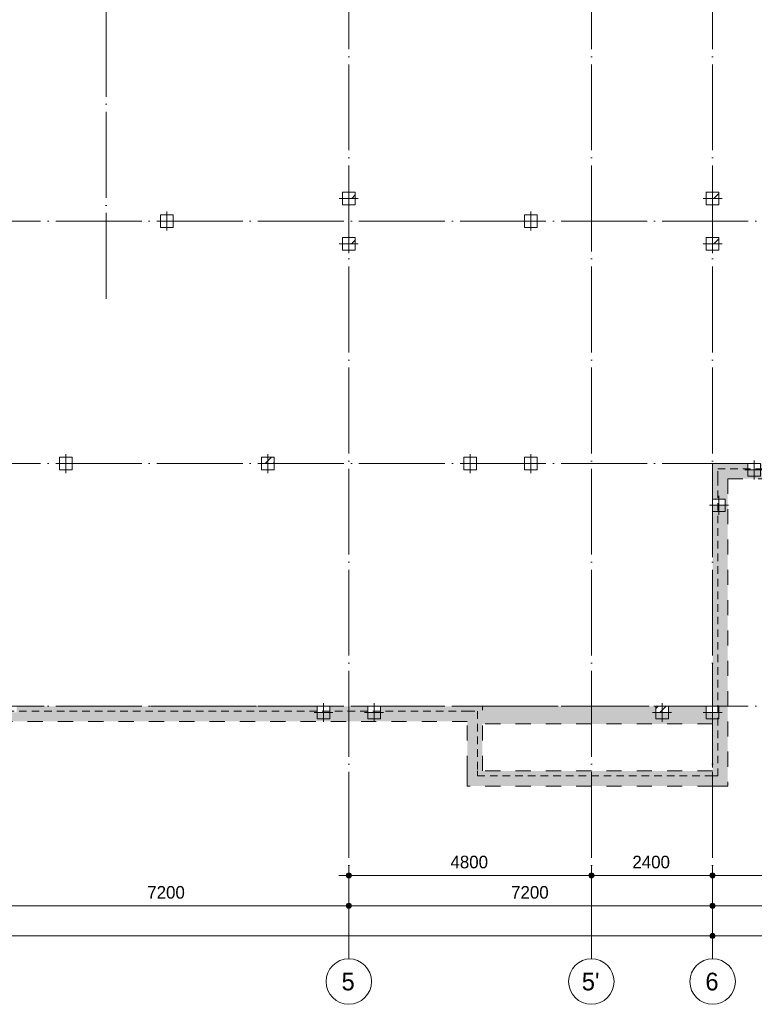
# Model space of a CAD drawing. Header units: millimetres. Extents: x -2900 to 56100, y -900 to 49332.
# Tile 6 of 9: x 27288 to 41825, y -900 to 18586. Entities that reach past the tile are written whole.
import ezdxf

# ---------------------------------------------------------------- set-up
doc = ezdxf.new("R2010")
doc.units = ezdxf.units.MM
for name, pattern in [('WSP_hhidden', [250, 150, -100]), ('WSP_hidden', [600, 300, -300]), ('WSP_stramienlijn', [2000, 1700, -150, 0, -150])]:
    doc.linetypes.add(name, pattern=pattern)
for name, color, linetype, lineweight in [('00_algemeen - 0_25mm', 2, 'Continuous', 18), ('00_maatvoering', 8, 'Continuous', 13), ('00_maatvoering-100', 8, 'Continuous', 13), ('07_stramien', 4, 'Continuous', 13), ('16_funderingsconstructies', 2, 'Continuous', 18), ('28_hoofddraagconstructies - kolommen en liggers', 1, 'Continuous', 13)]:
    doc.layers.add(name, color=color, linetype=linetype, lineweight=lineweight)
doc.layers.add('00_algemeen - beyond', color=9, linetype='Continuous')
doc.styles.add('Revittext', font='txt', dxfattribs={"height": 350})
doc.styles.add('Revittext_1', font='txt', dxfattribs={"height": 250})
doc.dimstyles.new('WSP_25_-_transparant', dxfattribs={"dimscale": 304.8, "dimtxt": 252.223969, "dimasz": 1.312336, "dimexe": 0.656168, "dimexo": 0.0625, "dimgap": 0.213255, "dimtad": 1, "dimdec": 0, "dimzin": 0, "dimdsep": 46, "dimtxsty": 'Revittext_1', "dimblk1": 'DOTSMALL', "dimblk2": 'DOTSMALL', "dimsah": 1, "dimcen": 0.09, "dimdle": 0.656168, "dimazin": 0, "dimtfac": 1, "dimtdec": 4, "dimtix": 1, "dimtmove": 0, "dimatfit": 3, "dimfxl": 0.656168, "dimfxlon": 1, "dimtvp": 1, "dimtolj": 1, "dimtzin": 0, "dimarcsym": 2})
pattern_1 = [(45, (-41000, -4875), (-449.013, 449.013), []), (45, (-40841.25, -4875), (0, 898.026), []), (45, (-41158.75, -4875), (0, 898.026), [])]
pattern_2 = [(45, (-40000, -4875), (-449.013, 449.013), []), (45, (-39841.25, -4875), (0, 898.026), []), (45, (-40158.75, -4875), (0, 898.026), [])]
pattern_3 = [(45, (-30200, -14600), (-449.013, 449.013), []), (45, (-30041.25, -14600), (0, 898.026), []), (45, (-30358.75, -14600), (0, 898.026), [])]
pattern_4 = [(45, (-33800, -15050), (-449.013, 449.013), []), (45, (-33641.25, -15050), (0, 898.026), []), (45, (-33958.75, -15050), (0, 898.026), [])]
pattern_5 = [(45, (-33800, -14150), (-449.013, 449.013), []), (45, (-33641.25, -14150), (0, 898.026), []), (45, (-33958.75, -14150), (0, 898.026), [])]
pattern_6 = [(45, (-36200, -9800), (-449.013, 449.013), []), (45, (-36041.25, -9800), (0, 898.026), []), (45, (-36358.75, -9800), (0, 898.026), [])]
pattern_7 = [(45, (-37400, -14600), (-449.013, 449.013), []), (45, (-37241.25, -14600), (0, 898.026), []), (45, (-37558.75, -14600), (0, 898.026), [])]
pattern_8 = [(45, (-32200, -9800), (-449.013, 449.013), []), (45, (-32041.25, -9800), (0, 898.026), []), (45, (-32358.75, -9800), (0, 898.026), [])]
pattern_9 = [(45, (-41000, -15050), (-449.013, 449.013), []), (45, (-40841.25, -15050), (0, 898.026), []), (45, (-41158.75, -15050), (0, 898.026), [])]
pattern_10 = [(45, (-41000, -14150), (-449.013, 449.013), []), (45, (-40841.25, -14150), (0, 898.026), []), (45, (-41158.75, -14150), (0, 898.026), [])]

# ---------------------------------------------------------------- blocks, each defined once
blk = doc.blocks.new('17_WSP_FD_prefab - fundatiepaal v18-0 - 250x250-V79-palenplan - plot - 100')
at = {"layer": '00_algemeen - 0_25mm', "color": 8}
for p, q in [((-187.5, 0), (187.5, 0)), ((-125, 125), (125, 125)), ((-125, -125), (-125, 125)), ((0, 187.5), (0, -187.5)), ((125, 125), (125, -125)), ((125, -125), (-125, -125))]:
    blk.add_line(p, q, dxfattribs=at)
blk = doc.blocks.new('17_WSP_FD_prefab - fundatiepaal v18-0 - 250x250-V80-palenplan - plot - 100')
at = {"layer": '16_funderingsconstructies', "lineweight": 13}
h = blk.add_hatch(dxfattribs=at)
h.set_pattern_fill('FP_59', color=10, style=0, pattern_type=2)
h.set_pattern_definition([(45, (-34300, -4875), (-449.013, 449.013), []), (45, (-34141.25, -4875), (0, 898.026), []), (45, (-34458.75, -4875), (0, 898.026), [])])
h.paths.add_polyline_path([(0, 0), (125, 0), (125, 125)])
at = {"layer": '00_algemeen - 0_25mm', "color": 8}
for p, q in [((-187.5, 0), (187.5, 0)), ((-125, 125), (125, 125)), ((-125, -125), (-125, 125)), ((0, 187.5), (0, -187.5)), ((125, 125), (125, -125)), ((125, -125), (-125, -125))]:
    blk.add_line(p, q, dxfattribs=at)
blk = doc.blocks.new('17_WSP_FD_prefab - fundatiepaal v18-0 - 250x250-V81-palenplan - plot - 100')
at = {"layer": '16_funderingsconstructies', "lineweight": 13}
h = blk.add_hatch(dxfattribs=at)
h.set_pattern_fill('FP_60', color=10, style=0, pattern_type=2)
h.set_pattern_definition(pattern_1)
h.paths.add_polyline_path([(-125, 0), (0, 0), (-125, 125)])
h = blk.add_hatch(dxfattribs=at)
h.set_pattern_fill('FP_60', color=10, style=0, pattern_type=2)
h.set_pattern_definition(pattern_1)
h.paths.add_polyline_path([(0, 0), (0, 125), (-125, 125)])
h = blk.add_hatch(dxfattribs=at)
h.set_pattern_fill('FP_60', color=10, style=0, pattern_type=2)
h.set_pattern_definition(pattern_1)
h.paths.add_polyline_path([(0, 0), (125, 125), (0, 125)])
at = {"layer": '00_algemeen - 0_25mm', "color": 8}
for p, q in [((-187.5, 0), (187.5, 0)), ((-125, 125), (125, 125)), ((-125, -125), (-125, 125)), ((0, 187.5), (0, -187.5)), ((125, 125), (125, -125)), ((125, -125), (-125, -125))]:
    blk.add_line(p, q, dxfattribs=at)
blk = doc.blocks.new('17_WSP_FD_prefab - fundatiepaal v18-0 - 250x250-V82-palenplan - plot - 100')
at = {"layer": '16_funderingsconstructies', "lineweight": 13}
h = blk.add_hatch(dxfattribs=at)
h.set_pattern_fill('FP_61', color=10, style=0, pattern_type=2)
h.set_pattern_definition(pattern_2)
h.paths.add_polyline_path([(-125, 0), (0, 0), (-125, 125)])
h = blk.add_hatch(dxfattribs=at)
h.set_pattern_fill('FP_61', color=10, style=0, pattern_type=2)
h.set_pattern_definition(pattern_2)
h.paths.add_polyline_path([(0, 0), (0, 125), (-125, 125)])
h = blk.add_hatch(dxfattribs=at)
h.set_pattern_fill('FP_61', color=10, style=0, pattern_type=2)
h.set_pattern_definition(pattern_2)
h.paths.add_polyline_path([(0, 0), (125, 0), (125, 125)])
h = blk.add_hatch(dxfattribs=at)
h.set_pattern_fill('FP_61', color=10, style=0, pattern_type=2)
h.set_pattern_definition(pattern_2)
h.paths.add_polyline_path([(0, 0), (125, 125), (0, 125)])
at = {"layer": '00_algemeen - 0_25mm', "color": 8}
for p, q in [((-187.5, 0), (187.5, 0)), ((-125, 125), (125, 125)), ((-125, -125), (-125, 125)), ((0, 187.5), (0, -187.5)), ((125, 125), (125, -125)), ((125, -125), (-125, -125))]:
    blk.add_line(p, q, dxfattribs=at)
blk = doc.blocks.new('17_WSP_FD_prefab - fundatiepaal v18-0 - 250x250-V83-palenplan - plot - 100')
at = {"layer": '16_funderingsconstructies', "lineweight": 13}
h = blk.add_hatch(dxfattribs=at)
h.set_pattern_fill('FP_62', color=10, style=0, pattern_type=2)
h.set_pattern_definition(pattern_3)
h.paths.add_polyline_path([(-125, 0), (0, 0), (-125, 125)])
h = blk.add_hatch(dxfattribs=at)
h.set_pattern_fill('FP_62', color=10, style=0, pattern_type=2)
h.set_pattern_definition(pattern_3)
h.paths.add_polyline_path([(0, 0), (0, 125), (-125, 125)])
at = {"layer": '00_algemeen - 0_25mm', "color": 8}
for p, q in [((-187.5, 0), (187.5, 0)), ((-125, 125), (125, 125)), ((-125, -125), (-125, 125)), ((0, 187.5), (0, -187.5)), ((125, 125), (125, -125)), ((125, -125), (-125, -125))]:
    blk.add_line(p, q, dxfattribs=at)
blk = doc.blocks.new('17_WSP_FD_prefab - fundatiepaal v18-0 - 250x250-V84-palenplan - plot - 100')
at = {"layer": '16_funderingsconstructies', "lineweight": 13}
h = blk.add_hatch(dxfattribs=at)
h.set_pattern_fill('FP_63', color=10, style=0, pattern_type=2)
h.set_pattern_definition(pattern_4)
h.paths.add_polyline_path([(-125, 0), (0, 0), (-125, 125)])
h = blk.add_hatch(dxfattribs=at)
h.set_pattern_fill('FP_63', color=10, style=0, pattern_type=2)
h.set_pattern_definition(pattern_4)
h.paths.add_polyline_path([(0, 0), (0, 125), (-125, 125)])
h = blk.add_hatch(dxfattribs=at)
h.set_pattern_fill('FP_63', color=10, style=0, pattern_type=2)
h.set_pattern_definition(pattern_4)
h.paths.add_polyline_path([(0, 0), (125, 0), (125, 125)])
h = blk.add_hatch(dxfattribs=at)
h.set_pattern_fill('FP_63', color=10, style=0, pattern_type=2)
h.set_pattern_definition(pattern_4)
h.paths.add_polyline_path([(0, 0), (125, 125), (0, 125)])
at = {"layer": '00_algemeen - 0_25mm', "color": 8}
for p, q in [((-187.5, 0), (187.5, 0)), ((-125, 125), (125, 125)), ((-125, -125), (-125, 125)), ((0, 187.5), (0, -187.5)), ((125, 125), (125, -125)), ((125, -125), (-125, -125))]:
    blk.add_line(p, q, dxfattribs=at)
blk = doc.blocks.new('17_WSP_FD_prefab - fundatiepaal v18-0 - 250x250-V85-palenplan - plot - 100')
at = {"layer": '16_funderingsconstructies', "lineweight": 13}
h = blk.add_hatch(dxfattribs=at)
h.set_pattern_fill('FP_64', color=10, style=0, pattern_type=2)
h.set_pattern_definition(pattern_5)
h.paths.add_polyline_path([(-125, 0), (0, 0), (-125, 125)])
h = blk.add_hatch(dxfattribs=at)
h.set_pattern_fill('FP_64', color=10, style=0, pattern_type=2)
h.set_pattern_definition(pattern_5)
h.paths.add_polyline_path([(0, 0), (0, 125), (-125, 125)])
h = blk.add_hatch(dxfattribs=at)
h.set_pattern_fill('FP_64', color=10, style=0, pattern_type=2)
h.set_pattern_definition(pattern_5)
h.paths.add_polyline_path([(0, 0), (125, 0), (125, 125)])
h = blk.add_hatch(dxfattribs=at)
h.set_pattern_fill('FP_64', color=10, style=0, pattern_type=2)
h.set_pattern_definition(pattern_5)
h.paths.add_polyline_path([(0, 0), (125, 125), (0, 125)])
at = {"layer": '00_algemeen - 0_25mm', "color": 8}
for p, q in [((-187.5, 0), (187.5, 0)), ((-125, 125), (125, 125)), ((-125, -125), (-125, 125)), ((0, 187.5), (0, -187.5)), ((125, 125), (125, -125)), ((125, -125), (-125, -125))]:
    blk.add_line(p, q, dxfattribs=at)
blk = doc.blocks.new('17_WSP_FD_prefab - fundatiepaal v18-0 - 250x250-V86-palenplan - plot - 100')
at = {"layer": '16_funderingsconstructies', "lineweight": 13}
h = blk.add_hatch(dxfattribs=at)
h.set_pattern_fill('FP_65', color=10, style=0, pattern_type=2)
h.set_pattern_definition(pattern_6)
h.paths.add_polyline_path([(-125, 0), (0, 0), (-125, 125)])
h = blk.add_hatch(dxfattribs=at)
h.set_pattern_fill('FP_65', color=10, style=0, pattern_type=2)
h.set_pattern_definition(pattern_6)
h.paths.add_polyline_path([(0, 0), (0, 125), (-125, 125)])
at = {"layer": '00_algemeen - 0_25mm', "color": 8}
for p, q in [((-187.5, 0), (187.5, 0)), ((-125, 125), (125, 125)), ((-125, -125), (-125, 125)), ((0, 187.5), (0, -187.5)), ((125, 125), (125, -125)), ((125, -125), (-125, -125))]:
    blk.add_line(p, q, dxfattribs=at)
blk = doc.blocks.new('17_WSP_FD_prefab - fundatiepaal v18-0 - 250x250-V87-palenplan - plot - 100')
at = {"layer": '16_funderingsconstructies', "lineweight": 13}
h = blk.add_hatch(dxfattribs=at)
h.set_pattern_fill('FP_66', color=10, style=0, pattern_type=2)
h.set_pattern_definition(pattern_7)
h.paths.add_polyline_path([(-125, 0), (0, 0), (-125, 125)])
h = blk.add_hatch(dxfattribs=at)
h.set_pattern_fill('FP_66', color=10, style=0, pattern_type=2)
h.set_pattern_definition(pattern_7)
h.paths.add_polyline_path([(0, 0), (0, 125), (-125, 125)])
at = {"layer": '00_algemeen - 0_25mm', "color": 8}
for p, q in [((-187.5, 0), (187.5, 0)), ((-125, 125), (125, 125)), ((-125, -125), (-125, 125)), ((0, 187.5), (0, -187.5)), ((125, 125), (125, -125)), ((125, -125), (-125, -125))]:
    blk.add_line(p, q, dxfattribs=at)
blk = doc.blocks.new('17_WSP_FD_prefab - fundatiepaal v18-0 - 250x250-V88-palenplan - plot - 100')
at = {"layer": '16_funderingsconstructies', "lineweight": 13}
h = blk.add_hatch(dxfattribs=at)
h.set_pattern_fill('FP_67', color=10, style=0, pattern_type=2)
h.set_pattern_definition([(45, (-37400, -9800), (-449.013, 449.013), []), (45, (-37241.25, -9800), (0, 898.026), []), (45, (-37558.75, -9800), (0, 898.026), [])])
h.paths.add_polyline_path([(0, 0), (125, 0), (125, 125)])
at = {"layer": '00_algemeen - 0_25mm', "color": 8}
for p, q in [((-187.5, 0), (187.5, 0)), ((-125, 125), (125, 125)), ((-125, -125), (-125, 125)), ((0, 187.5), (0, -187.5)), ((125, 125), (125, -125)), ((125, -125), (-125, -125))]:
    blk.add_line(p, q, dxfattribs=at)
blk = doc.blocks.new('17_WSP_FD_prefab - fundatiepaal v18-0 - 250x250-V89-palenplan - plot - 100')
at = {"layer": '00_algemeen - 0_25mm', "color": 8}
for p, q in [((-187.5, 0), (187.5, 0)), ((-125, 125), (125, 125)), ((-125, -125), (-125, 125)), ((0, 187.5), (0, -187.5)), ((125, 125), (125, -125)), ((125, -125), (-125, -125))]:
    blk.add_line(p, q, dxfattribs=at)
blk = doc.blocks.new('17_WSP_FD_prefab - fundatiepaal v18-0 - 250x250-V90-palenplan - plot - 100')
at = {"layer": '16_funderingsconstructies', "lineweight": 13}
h = blk.add_hatch(dxfattribs=at)
h.set_pattern_fill('FP_68', color=10, style=0, pattern_type=2)
h.set_pattern_definition(pattern_8)
h.paths.add_polyline_path([(-125, 0), (0, 0), (-125, 125)])
h = blk.add_hatch(dxfattribs=at)
h.set_pattern_fill('FP_68', color=10, style=0, pattern_type=2)
h.set_pattern_definition(pattern_8)
h.paths.add_polyline_path([(0, 0), (0, 125), (-125, 125)])
h = blk.add_hatch(dxfattribs=at)
h.set_pattern_fill('FP_68', color=10, style=0, pattern_type=2)
h.set_pattern_definition(pattern_8)
h.paths.add_polyline_path([(0, 0), (125, 0), (125, 125)])
h = blk.add_hatch(dxfattribs=at)
h.set_pattern_fill('FP_68', color=10, style=0, pattern_type=2)
h.set_pattern_definition(pattern_8)
h.paths.add_polyline_path([(0, 0), (125, 125), (0, 125)])
at = {"layer": '00_algemeen - 0_25mm', "color": 8}
for p, q in [((-187.5, 0), (187.5, 0)), ((-125, 125), (125, 125)), ((-125, -125), (-125, 125)), ((0, 187.5), (0, -187.5)), ((125, 125), (125, -125)), ((125, -125), (-125, -125))]:
    blk.add_line(p, q, dxfattribs=at)
blk = doc.blocks.new('17_WSP_FD_prefab - fundatiepaal v18-0 - 250x250-V96-palenplan - plot - 100')
at = {"layer": '16_funderingsconstructies', "lineweight": 13}
h = blk.add_hatch(dxfattribs=at)
h.set_pattern_fill('FP_73', color=10, style=0, pattern_type=2)
h.set_pattern_definition(pattern_9)
h.paths.add_polyline_path([(-125, 0), (0, 0), (-125, 125)])
h = blk.add_hatch(dxfattribs=at)
h.set_pattern_fill('FP_73', color=10, style=0, pattern_type=2)
h.set_pattern_definition(pattern_9)
h.paths.add_polyline_path([(0, 0), (0, 125), (-125, 125)])
h = blk.add_hatch(dxfattribs=at)
h.set_pattern_fill('FP_73', color=10, style=0, pattern_type=2)
h.set_pattern_definition(pattern_9)
h.paths.add_polyline_path([(0, 0), (125, 0), (125, 125)])
h = blk.add_hatch(dxfattribs=at)
h.set_pattern_fill('FP_73', color=10, style=0, pattern_type=2)
h.set_pattern_definition(pattern_9)
h.paths.add_polyline_path([(0, 0), (125, 125), (0, 125)])
at = {"layer": '00_algemeen - 0_25mm', "color": 8}
for p, q in [((-187.5, 0), (187.5, 0)), ((-125, 125), (125, 125)), ((-125, -125), (-125, 125)), ((0, 187.5), (0, -187.5)), ((125, 125), (125, -125)), ((125, -125), (-125, -125))]:
    blk.add_line(p, q, dxfattribs=at)
blk = doc.blocks.new('17_WSP_FD_prefab - fundatiepaal v18-0 - 250x250-V97-palenplan - plot - 100')
at = {"layer": '16_funderingsconstructies', "lineweight": 13}
h = blk.add_hatch(dxfattribs=at)
h.set_pattern_fill('FP_74', color=10, style=0, pattern_type=2)
h.set_pattern_definition(pattern_10)
h.paths.add_polyline_path([(-125, 0), (0, 0), (-125, 125)])
h = blk.add_hatch(dxfattribs=at)
h.set_pattern_fill('FP_74', color=10, style=0, pattern_type=2)
h.set_pattern_definition(pattern_10)
h.paths.add_polyline_path([(0, 0), (0, 125), (-125, 125)])
h = blk.add_hatch(dxfattribs=at)
h.set_pattern_fill('FP_74', color=10, style=0, pattern_type=2)
h.set_pattern_definition(pattern_10)
h.paths.add_polyline_path([(0, 0), (125, 0), (125, 125)])
h = blk.add_hatch(dxfattribs=at)
h.set_pattern_fill('FP_74', color=10, style=0, pattern_type=2)
h.set_pattern_definition(pattern_10)
h.paths.add_polyline_path([(0, 0), (125, 125), (0, 125)])
at = {"layer": '00_algemeen - 0_25mm', "color": 8}
for p, q in [((-187.5, 0), (187.5, 0)), ((-125, 125), (125, 125)), ((-125, -125), (-125, 125)), ((0, 187.5), (0, -187.5)), ((125, 125), (125, -125)), ((125, -125), (-125, -125))]:
    blk.add_line(p, q, dxfattribs=at)
blk = doc.blocks.new('17_WSP_FD_prefab - fundatiepaal v18-0 - 250x250-V104-palenplan - plot - 100')
at = {"layer": '16_funderingsconstructies', "lineweight": 13}
h = blk.add_hatch(dxfattribs=at)
h.set_pattern_fill('FP_78', color=10, style=0, pattern_type=2)
h.set_pattern_definition([(45, (-41125, -8975), (-449.013, 449.013), []), (45, (-40966.25, -8975), (0, 898.026), []), (45, (-41283.75, -8975), (0, 898.026), [])])
h.paths.add_polyline_path([(0, 0), (125, 0), (125, 125)])
at = {"layer": '00_algemeen - 0_25mm', "color": 8}
for p, q in [((-187.5, 0), (187.5, 0)), ((-125, 125), (125, 125)), ((-125, -125), (-125, 125)), ((0, 187.5), (0, -187.5)), ((125, 125), (125, -125)), ((125, -125), (-125, -125))]:
    blk.add_line(p, q, dxfattribs=at)
blk = doc.blocks.new('17_WSP_FD_prefab - fundatiepaal v18-0 - 250x250-V105-palenplan - plot - 100')
at = {"layer": '16_funderingsconstructies', "lineweight": 13}
h = blk.add_hatch(dxfattribs=at)
h.set_pattern_fill('FP_79', color=10, style=0, pattern_type=2)
h.set_pattern_definition([(45, (-41825, -9675), (-449.013, 449.013), []), (45, (-41666.25, -9675), (0, 898.026), []), (45, (-41983.75, -9675), (0, 898.026), [])])
h.paths.add_polyline_path([(0, 0), (125, 0), (125, 125)])
at = {"layer": '00_algemeen - 0_25mm', "color": 8}
for p, q in [((-187.5, 0), (187.5, 0)), ((-125, 125), (125, 125)), ((-125, -125), (-125, 125)), ((0, 187.5), (0, -187.5)), ((125, 125), (125, -125)), ((125, -125), (-125, -125))]:
    blk.add_line(p, q, dxfattribs=at)
blk = doc.blocks.new('Grid - Stramienbol 9_0mm-3500-palenplan - plot - 100')
at = {"layer": '07_stramien'}
blk.add_circle((0, 0), 4.5, dxfattribs=at)
blk = doc.blocks.new('DIMBLOCK30-palenplan - plot - 100')
at = {"layer": '00_maatvoering-100'}
h = blk.add_hatch(color=256, dxfattribs=at)
edge = h.paths.add_edge_path()
edge.add_arc((26600, 1052), 50, 0, 360)
h = blk.add_hatch(color=256, dxfattribs=at)
edge = h.paths.add_edge_path()
edge.add_arc((33800, 1052), 50, 0, 360)
for p, q in [((26600, 1252), (26600, 852)), ((26600, 1052), (26600, 1252)), ((33800, 1252), (33800, 852)), ((33800, 1052), (33800, 1252)), ((26600, 1052), (33800, 1052))]:
    blk.add_line(p, q, dxfattribs=at)
for centre in [(26600, 1052), (33800, 1052)]:
    blk.add_circle(centre, 50, dxfattribs=at)
at = {"layer": '00_maatvoering-100', "color": 0, "insert": (29812, 1441), "char_height": 250, "width": 931.29, "attachment_point": 1, "line_spacing_factor": 0.931288, "style": 'Revittext_1'}
blk.add_mtext('7200', dxfattribs=at)
blk = doc.blocks.new('_DotSmall')
at = {"color": 0, "linetype": 'ByBlock', "const_width": 0.5}
blk.add_lwpolyline([(-0.0625, 0, 1), (0.0625, 0, 1)], format="xyb", close=True, dxfattribs=at)
blk = doc.blocks.new('DIMBLOCK31-palenplan - plot - 100')
at = {"layer": '00_maatvoering-100'}
h = blk.add_hatch(color=256, dxfattribs=at)
edge = h.paths.add_edge_path()
edge.add_arc((33800, 1052), 50, 0, 360)
h = blk.add_hatch(color=256, dxfattribs=at)
edge = h.paths.add_edge_path()
edge.add_arc((41000, 1052), 50, 0, 360)
for p, q in [((33800, 1252), (33800, 852)), ((33800, 1052), (33800, 1252)), ((41000, 1252), (41000, 852)), ((41000, 1052), (41000, 1252)), ((33800, 1052), (41000, 1052))]:
    blk.add_line(p, q, dxfattribs=at)
for centre in [(33800, 1052), (41000, 1052)]:
    blk.add_circle(centre, 50, dxfattribs=at)
at = {"layer": '00_maatvoering-100', "color": 0, "insert": (37012, 1441), "char_height": 250, "width": 931.29, "attachment_point": 1, "line_spacing_factor": 0.931288, "style": 'Revittext_1'}
blk.add_mtext('7200', dxfattribs=at)
blk = doc.blocks.new('DIMBLOCK32-palenplan - plot - 100')
at = {"layer": '00_maatvoering-100'}
h = blk.add_hatch(color=256, dxfattribs=at)
edge = h.paths.add_edge_path()
edge.add_arc((41000, 1052), 50, 0, 360)
h = blk.add_hatch(color=256, dxfattribs=at)
edge = h.paths.add_edge_path()
edge.add_arc((48200, 1052), 50, 0, 360)
for p, q in [((41000, 1252), (41000, 852)), ((41000, 1052), (41000, 1252)), ((48200, 1252), (48200, 852)), ((48200, 1052), (48200, 1252)), ((41000, 1052), (48200, 1052))]:
    blk.add_line(p, q, dxfattribs=at)
for centre in [(41000, 1052), (48200, 1052)]:
    blk.add_circle(centre, 50, dxfattribs=at)
at = {"layer": '00_maatvoering-100', "color": 0, "insert": (44212, 1441), "char_height": 250, "width": 931.29, "attachment_point": 1, "line_spacing_factor": 0.931288, "style": 'Revittext_1'}
blk.add_mtext('7200', dxfattribs=at)
blk = doc.blocks.new('DIMBLOCK35-palenplan - plot - 100')
at = {"layer": '00_maatvoering-100'}
h = blk.add_hatch(color=256, dxfattribs=at)
edge = h.paths.add_edge_path()
edge.add_arc((9800, 452), 50, 0, 360)
h = blk.add_hatch(color=256, dxfattribs=at)
edge = h.paths.add_edge_path()
edge.add_arc((41000, 452), 50, 0, 360)
for p, q in [((9800, 652), (9800, 252)), ((9800, 452), (9800, 652)), ((41000, 652), (41000, 252)), ((41000, 452), (41000, 652)), ((9800, 452), (41000, 452))]:
    blk.add_line(p, q, dxfattribs=at)
for centre in [(9800, 452), (41000, 452)]:
    blk.add_circle(centre, 50, dxfattribs=at)
at = {"layer": '00_maatvoering-100', "color": 0, "insert": (24915, 841), "char_height": 250, "width": 1164.11, "attachment_point": 1, "line_spacing_factor": 0.931288, "style": 'Revittext_1'}
blk.add_mtext('31200', dxfattribs=at)
blk = doc.blocks.new('DIMBLOCK36-palenplan - plot - 100')
at = {"layer": '00_maatvoering-100'}
h = blk.add_hatch(color=256, dxfattribs=at)
edge = h.paths.add_edge_path()
edge.add_arc((41000, 452), 50, 0, 360)
h = blk.add_hatch(color=256, dxfattribs=at)
edge = h.paths.add_edge_path()
edge.add_arc((50600, 452), 50, 0, 360)
for p, q in [((41000, 652), (41000, 252)), ((41000, 452), (41000, 652)), ((50600, 652), (50600, 252)), ((50600, 452), (50600, 652)), ((41000, 452), (50800, 452))]:
    blk.add_line(p, q, dxfattribs=at)
for centre in [(41000, 452), (50600, 452)]:
    blk.add_circle(centre, 50, dxfattribs=at)
at = {"layer": '00_maatvoering-100', "color": 0, "insert": (45412, 841), "char_height": 250, "width": 931.29, "attachment_point": 1, "line_spacing_factor": 0.931288, "style": 'Revittext_1'}
blk.add_mtext('9600', dxfattribs=at)
blk = doc.blocks.new('DIMBLOCK39-palenplan - plot - 100')
at = {"layer": '00_maatvoering-100'}
h = blk.add_hatch(color=256, dxfattribs=at)
edge = h.paths.add_edge_path()
edge.add_arc((33800, 1652), 50, 0, 360)
h = blk.add_hatch(color=256, dxfattribs=at)
edge = h.paths.add_edge_path()
edge.add_arc((38600, 1652), 50, 0, 360)
for p, q in [((33800, 1852), (33800, 1452)), ((33800, 1652), (33800, 1852)), ((38600, 1852), (38600, 1452)), ((38600, 1652), (38600, 1852)), ((33600, 1652), (38600, 1652))]:
    blk.add_line(p, q, dxfattribs=at)
for centre in [(33800, 1652), (38600, 1652)]:
    blk.add_circle(centre, 50, dxfattribs=at)
at = {"layer": '00_maatvoering-100', "color": 0, "insert": (35812, 2041), "char_height": 250, "width": 931.29, "attachment_point": 1, "line_spacing_factor": 0.931288, "style": 'Revittext_1'}
blk.add_mtext('4800', dxfattribs=at)
blk = doc.blocks.new('DIMBLOCK40-palenplan - plot - 100')
at = {"layer": '00_maatvoering-100'}
h = blk.add_hatch(color=256, dxfattribs=at)
edge = h.paths.add_edge_path()
edge.add_arc((38600, 1652), 50, 0, 360)
h = blk.add_hatch(color=256, dxfattribs=at)
edge = h.paths.add_edge_path()
edge.add_arc((41000, 1652), 50, 0, 360)
for p, q in [((38600, 1852), (38600, 1452)), ((38600, 1652), (38600, 1852)), ((41000, 1852), (41000, 1452)), ((41000, 1652), (41000, 1852)), ((38600, 1652), (41200, 1652))]:
    blk.add_line(p, q, dxfattribs=at)
for centre in [(38600, 1652), (41000, 1652)]:
    blk.add_circle(centre, 50, dxfattribs=at)
at = {"layer": '00_maatvoering-100', "color": 0, "insert": (39412, 2041), "char_height": 250, "width": 931.29, "attachment_point": 1, "line_spacing_factor": 0.931288, "style": 'Revittext_1'}
blk.add_mtext('2400', dxfattribs=at)
blk = doc.blocks.new('DIMBLOCK41-palenplan - plot - 100')
at = {"layer": '00_maatvoering-100'}
h = blk.add_hatch(color=256, dxfattribs=at)
edge = h.paths.add_edge_path()
edge.add_arc((41000, 1652), 50, 0, 360)
h = blk.add_hatch(color=256, dxfattribs=at)
edge = h.paths.add_edge_path()
edge.add_arc((48200, 1652), 50, 0, 360)
for p, q in [((41000, 1852), (41000, 1452)), ((41000, 1652), (41000, 1852)), ((48200, 1852), (48200, 1452)), ((48200, 1652), (48200, 1852)), ((40800, 1652), (48200, 1652))]:
    blk.add_line(p, q, dxfattribs=at)
for centre in [(41000, 1652), (48200, 1652)]:
    blk.add_circle(centre, 50, dxfattribs=at)
at = {"layer": '00_maatvoering-100', "color": 0, "insert": (44212, 2041), "char_height": 250, "width": 931.29, "attachment_point": 1, "line_spacing_factor": 0.931288, "style": 'Revittext_1'}
blk.add_mtext('7200', dxfattribs=at)

msp = doc.modelspace()

# ---------------------------------------------------------------- hatches: boundary and pattern name
at = {"layer": '00_algemeen - beyond'}
for points in [[(50600, 9500), (50600, 9800), (48825, 9800), (48825, 9675), (48575, 9675), (48575, 9800), (47825, 9800), (47825, 9675), (47575, 9675), (47575, 9800), (41950, 9800), (41950, 9675), (41700, 9675), (41700, 9800), (41000, 9800), (41000, 9500), (48875, 9500)], [(41300, 3420), (41300, 9500), (41000, 9500), (41000, 9100), (41250, 9100), (41250, 8975), (41000, 8975), (41000, 5000), (41125, 5000), (41125, 4875), (41000, 4875), (41000, 3420)], [(36145, 4700), (36145, 5000), (34425, 5000), (34425, 4875), (34175, 4875), (34175, 5000), (33425, 5000), (33425, 4875), (33175, 4875), (33175, 5000), (27225, 5000), (27225, 4875), (26975, 4875), (26975, 5000), (26225, 5000), (26225, 4875), (25975, 4875), (25975, 5000), (23925, 5000), (23925, 4700), (34475, 4700)], [(36445, 3720), (36445, 5000), (36145, 5000), (36145, 3720)], [(40875, 4650), (41000, 4650), (41000, 4875), (40875, 4875), (40875, 5000), (40125, 5000), (40125, 4875), (39875, 4875), (39875, 5000), (36445, 5000), (36445, 4650), (40225, 4650)], [(41000, 3420), (41000, 3720), (36145, 3720), (36145, 3420), (39588.2, 3420)]]:
    msp.add_hatch(color=256, dxfattribs=at).paths.add_polyline_path(points)

# ---------------------------------------------------------------- linework, layer by layer
at = {"layer": '00_algemeen - beyond', "linetype": 'WSP_hidden', "lineweight": 13}
for p, q in [((41000, 9500), (41000, 9800)), ((41700, 9800), (41000, 9800)), ((41000, 9500), (41000, 9100)), ((50600, 9500), (41300, 9500)), ((41300, 9500), (41300, 3420)), ((41000, 8850), (41000, 5062.5)), ((33175, 5000), (27225, 5000)), ((34175, 5000), (33425, 5000)), ((36145, 5000), (34425, 5000)), ((36145, 5000), (36445, 5000)), ((36445, 5000), (39875, 5000)), ((36445, 3720), (36445, 5000)), ((40125, 5000), (40875, 5000)), ((36145, 4700), (24225, 4700)), ((36145, 3720), (36145, 4700)), ((41000, 4687.5), (41000, 3720)), ((41000, 4650), (36445, 4650)), ((36145, 3420), (36145, 3720)), ((41000, 3720), (36445, 3720)), ((41000, 3420), (36145, 3420)), ((41300, 3420), (41000, 3420))]:
    msp.add_line(p, q, dxfattribs=at)
at = {"layer": '07_stramien', "linetype": 'WSP_stramienlijn'}
for p, q in [((29000, 13061.2), (29000, 48432.3)), ((33800, 0), (33800, 48432.3)), ((38600, 0), (38600, 48432.3)), ((41000, 0), (41000, 48432.3)), ((-2000, 14600), (55200, 14600)), ((-2000, 9800), (55200, 9800)), ((-2000, 5000), (55200, 5000))]:
    msp.add_line(p, q, dxfattribs=at)
at = {"layer": '28_hoofddraagconstructies - kolommen en liggers', "linetype": 'WSP_hhidden'}
for p, q in [((41100, 9700), (50600, 9700)), ((41100, 9500), (41100, 9700)), ((41100, 3620), (41100, 9500)), ((24025, 4900), (36145, 4900)), ((36145, 4900), (36345, 4900)), ((36345, 4900), (36345, 3720)), ((36345, 3620), (36345, 3720)), ((36345, 3620), (41000, 3620)), ((41100, 3620), (41000, 3620))]:
    msp.add_line(p, q, dxfattribs=at)

# ---------------------------------------------------------------- block references
at = {"layer": '07_stramien', "xscale": 99.99999999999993, "yscale": 99.99999999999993, "zscale": 99.99999999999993}
for p in [(33800, -450), (38600, -450), (41000, -450)]:
    msp.add_blockref('Grid - Stramienbol 9_0mm-3500-palenplan - plot - 100', p, dxfattribs=at)
at = {"layer": '16_funderingsconstructies', "color": 55, "lineweight": 13}
for name, p in [('17_WSP_FD_prefab - fundatiepaal v18-0 - 250x250-V84-palenplan - plot - 100', (33800, 15050)), ('17_WSP_FD_prefab - fundatiepaal v18-0 - 250x250-V96-palenplan - plot - 100', (41000, 15050)), ('17_WSP_FD_prefab - fundatiepaal v18-0 - 250x250-V83-palenplan - plot - 100', (30200, 14600)), ('17_WSP_FD_prefab - fundatiepaal v18-0 - 250x250-V87-palenplan - plot - 100', (37400, 14600)), ('17_WSP_FD_prefab - fundatiepaal v18-0 - 250x250-V85-palenplan - plot - 100', (33800, 14150)), ('17_WSP_FD_prefab - fundatiepaal v18-0 - 250x250-V97-palenplan - plot - 100', (41000, 14150)), ('17_WSP_FD_prefab - fundatiepaal v18-0 - 250x250-V89-palenplan - plot - 100', (28200, 9800)), ('17_WSP_FD_prefab - fundatiepaal v18-0 - 250x250-V90-palenplan - plot - 100', (32200, 9800)), ('17_WSP_FD_prefab - fundatiepaal v18-0 - 250x250-V86-palenplan - plot - 100', (36200, 9800)), ('17_WSP_FD_prefab - fundatiepaal v18-0 - 250x250-V88-palenplan - plot - 100', (37400, 9800)), ('17_WSP_FD_prefab - fundatiepaal v18-0 - 250x250-V105-palenplan - plot - 100', (41825, 9675)), ('17_WSP_FD_prefab - fundatiepaal v18-0 - 250x250-V104-palenplan - plot - 100', (41125, 8975)), ('17_WSP_FD_prefab - fundatiepaal v18-0 - 250x250-V79-palenplan - plot - 100', (33300, 4875)), ('17_WSP_FD_prefab - fundatiepaal v18-0 - 250x250-V80-palenplan - plot - 100', (34300, 4875)), ('17_WSP_FD_prefab - fundatiepaal v18-0 - 250x250-V82-palenplan - plot - 100', (40000, 4875)), ('17_WSP_FD_prefab - fundatiepaal v18-0 - 250x250-V81-palenplan - plot - 100', (41000, 4875))]:
    msp.add_blockref(name, p, dxfattribs=at)

# ---------------------------------------------------------------- texts
at = {"layer": '07_stramien', "char_height": 350, "attachment_point": 1, "style": 'Revittext'}
for s, insert, width in [('5', (33657.4, -274.4), 336.709), ("5'", (38411.4, -274.4), 448.945), ('6', (40857.4, -274.4), 336.709)]:
    msp.add_mtext(s, dxfattribs=dict(at, insert=insert, width=width))

# ---------------------------------------------------------------- dimensions: what is measured, and where the dimension line sits
at = {"layer": '00_maatvoering'}
for base, p1, p2, override, picture, middle in [((38600, 1652.2), (33800, 1852.2), (38600, 1852.2), {"dimpost": '<>', "dimfxl": 4800}, 'DIMBLOCK39-palenplan - plot - 100', (36200, 1844.9)), ((41000, 1652.2), (38600, 1852.2), (41000, 1852.2), {"dimpost": '<>', "dimfxl": 2400}, 'DIMBLOCK40-palenplan - plot - 100', (39800, 1844.9)), ((48200, 1652.2), (41000, 1852.2), (48200, 1852.2), {"dimpost": '<>', "dimfxl": 7200}, 'DIMBLOCK41-palenplan - plot - 100', (44600, 1844.9)), ((33800, 1052.2), (26600, 1252.2), (33800, 1252.2), {"dimpost": '<>', "dimfxl": 7200}, 'DIMBLOCK30-palenplan - plot - 100', (30200, 1244.9)), ((41000, 1052.2), (33800, 1252.2), (41000, 1252.2), {"dimpost": '<>', "dimfxl": 7200}, 'DIMBLOCK31-palenplan - plot - 100', (37400, 1244.9)), ((48200, 1052.2), (41000, 1252.2), (48200, 1252.2), {"dimpost": '<>', "dimfxl": 7200}, 'DIMBLOCK32-palenplan - plot - 100', (44600, 1244.9)), ((41000, 452.2), (9800, 652.2), (41000, 652.2), {"dimpost": '<>', "dimfxl": 31200}, 'DIMBLOCK35-palenplan - plot - 100', (25400, 644.9)), ((50600, 452.2), (41000, 652.2), (50600, 652.2), {"dimpost": '<>', "dimfxl": 9600}, 'DIMBLOCK36-palenplan - plot - 100', (45800, 644.9))]:
    dim = msp.add_linear_dim(base=base, p1=p1, p2=p2, dimstyle='WSP_25_-_transparant', override=override, dxfattribs=at)
    dim.commit()
    dim.dimension.update_dxf_attribs({"geometry": picture, "text_midpoint": middle})

doc.saveas('drawing.dxf')
